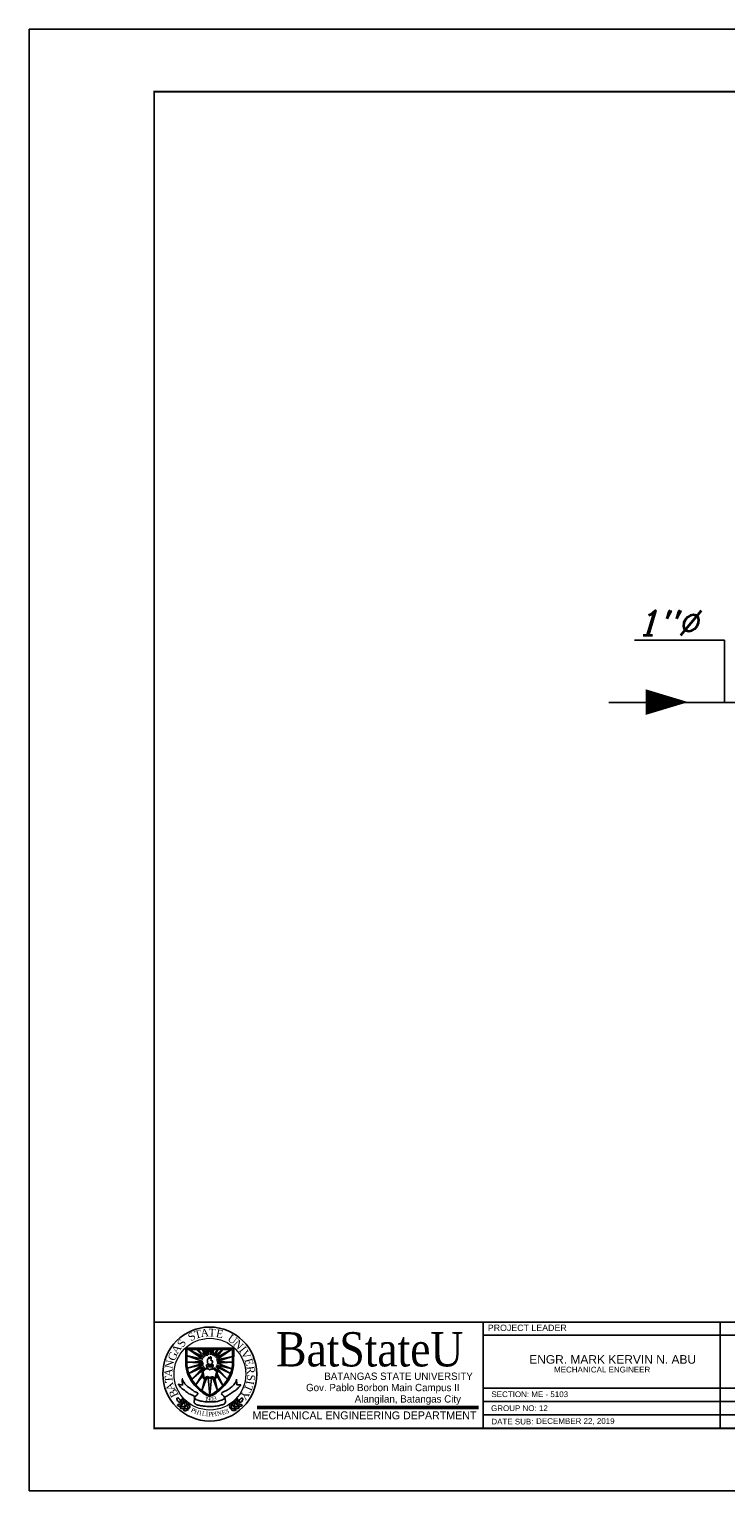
# Model space of a CAD drawing. Header units: millimetres. Extents: x 0 to 531, y -4 to 262.
# Tile 9 of 35: x 219 to 252, y -2 to 68. Entities that reach past the tile are written whole.
import ezdxf
from ezdxf.enums import TextEntityAlignment as Align

# ---------------------------------------------------------------- set-up
doc = ezdxf.new("R2010")
doc.units = ezdxf.units.MM
doc.layers.add('.1', color=1, linetype='Continuous')
doc.layers.add('template', color=7, linetype='Continuous')
doc.styles.add('arial', font='arial.ttf')
doc.styles.add('CGOTHIC', font='GOTHIC.TTF')
doc.styles.add('GARAMOND', font='GARA.TTF')
doc.styles.add('ROMANT', font='romanc.shx')
doc.styles.get("Standard").update_dxf_attribs({"font": 'arial.ttf'})
doc.dimstyles.get("Standard").update_dxf_attribs({"dimtxt": 0.18, "dimasz": 0.18, "dimexe": 0.18, "dimexo": 0.0625, "dimgap": 0.09, "dimtad": 0, "dimtih": 1, "dimtoh": 1, "dimdec": 4, "dimzin": 0, "dimdsep": 46, "dimtxsty": 'Standard', "dimcen": 0.09, "dimadec": 0, "dimazin": 0, "dimtfac": 1, "dimtdec": 4, "dimtofl": 0, "dimtmove": 0, "dimatfit": 3, "dimfxl": 1, "dimtolj": 1, "dimtzin": 0, "dimarcsym": 0})

msp = doc.modelspace()

# ---------------------------------------------------------------- linework, layer by layer
at = {"layer": '.1', "color": 0}
msp.add_line((317.84, 68.45), (218.564, 68.45), dxfattribs=at)
msp.add_line((267.631, 36.022), (246.482, 36.022))
msp.add_lwpolyline([(248.256, 36.041, 1.236, 0, 0), (250.305, 36.041, 1.236, 0, 0)], format="xyseb")
at = {"layer": 'template'}
for p, q in [((218.564, 68.45), (218.564, -1.946)), ((224.581, 6.183), (314.832, 6.183)), ((240.427, 6.184), (240.427, 1.063)), ((240.427, 6.183), (240.427, 1.063)), ((251.837, 6.184), (251.837, 1.063)), ((251.837, 6.183), (251.837, 1.063)), ((240.427, 5.543), (296.998, 5.543)), ((226.107, 4.927), (228.419, 4.923)), ((226.107, 4.06), (226.107, 4.927)), ((226.932, 4.391), (226.134, 4.565)), ((226.134, 4.565), (226.932, 4.288)), ((226.156, 4.864), (228.354, 4.864)), ((226.156, 4.095), (226.156, 4.864)), ((226.932, 4.288), (226.183, 4.256)), ((226.183, 4.256), (226.954, 4.201)), ((226.986, 4.467), (226.248, 4.864)), ((226.248, 4.864), (226.932, 4.391)), ((226.688, 4.864), (226.655, 4.83)), ((226.655, 4.83), (226.986, 4.467)), ((227.046, 4.521), (226.688, 4.864)), ((226.938, 4.864), (226.91, 4.864)), ((226.91, 4.864), (227.046, 4.521)), ((227.127, 4.559), (226.938, 4.864)), ((227.127, 4.864), (227.07, 4.846)), ((227.07, 4.846), (227.127, 4.559)), ((227.209, 4.603), (227.127, 4.864)), ((227.231, 4.864), (227.209, 4.603)), ((227.307, 4.864), (227.231, 4.864)), ((227.404, 4.864), (227.307, 4.608)), ((227.307, 4.608), (227.307, 4.864)), ((227.643, 4.864), (227.404, 4.57)), ((227.404, 4.57), (227.442, 4.864)), ((227.442, 4.864), (227.404, 4.864)), ((227.893, 4.864), (227.486, 4.516)), ((227.486, 4.516), (227.643, 4.864)), ((228.305, 4.864), (227.545, 4.462)), ((227.545, 4.462), (227.893, 4.864)), ((227.583, 4.359), (228.305, 4.864)), ((228.354, 4.527), (227.583, 4.359)), ((227.605, 4.277), (228.354, 4.527)), ((228.354, 4.245), (227.605, 4.277)), ((227.616, 4.201), (228.354, 4.245)), ((228.354, 4.088), (228.354, 4.864)), ((228.403, 4.06), (228.419, 4.923)), ((226.954, 4.201), (226.183, 3.967)), ((226.183, 3.967), (226.959, 4.136)), ((226.959, 4.136), (226.257, 3.705)), ((226.257, 3.705), (226.986, 4.039)), ((226.986, 4.039), (226.39, 3.429)), ((226.39, 3.429), (227.041, 3.974)), ((226.905, 3.67), (226.593, 3.154)), ((226.593, 3.154), (226.916, 3.588)), ((226.871, 3.832), (226.948, 3.476)), ((226.931, 3.824), (226.989, 3.494)), ((227.117, 4.046), (227.117, 3.945)), ((227.396, 4.034), (227.396, 3.933)), ((228.113, 3.417), (227.48, 3.99)), ((227.607, 3.795), (227.525, 3.488)), ((228.251, 3.699), (227.545, 4.039)), ((227.545, 4.039), (228.113, 3.417)), ((227.557, 3.47), (227.652, 3.834)), ((227.583, 4.104), (228.251, 3.699)), ((227.583, 4.104), (228.321, 3.935)), ((227.589, 3.621), (227.892, 3.127)), ((228.321, 3.935), (227.616, 4.201)), ((227.892, 3.127), (227.621, 3.692)), ((225.76, 3.182), (225.944, 3.144)), ((225.944, 3.144), (225.934, 3.419)), ((226.875, 2.891), (227.122, 3.507)), ((227.03, 3.453), (226.875, 2.891)), ((227.187, 3.491), (227.255, 2.653)), ((227.255, 2.653), (227.339, 3.496)), ((227.41, 3.491), (227.628, 2.885)), ((227.628, 2.885), (227.507, 3.458)), ((228.552, 3.422), (228.563, 3.151)), ((228.563, 3.151), (228.744, 3.157)), ((240.427, 2.993), (264.127, 2.993)), ((240.427, 2.35), (275.904, 2.35)), ((240.427, 1.706), (250.761, 1.706)), ((240.427, 1.706), (264.127, 1.706)), ((251.837, 1.706), (262.171, 1.706)), ((218.564, -1.946), (317.84, -1.946))]:
    msp.add_line(p, q, dxfattribs=at)
at = {"layer": 'template', "linetype": 'Continuous', "ltscale": 0.5}
msp.add_line((251.837, 6.183), (251.837, 1.063), dxfattribs=at)
at = {"layer": 'template', "linetype": 'Continuous', "lineweight": 50}
msp.add_line((229.545, 2.071), (240.206, 2.071), dxfattribs=at)
at = {"layer": 'template', "linetype": 'Continuous', "const_width": 0.0853}
msp.add_lwpolyline([(224.581, 1.063), (314.832, 1.063), (314.832, 65.442), (224.581, 65.442)], close=True, dxfattribs=at)
at = {"layer": 'template'}
msp.add_circle((227.259, 3.677), 2.263, dxfattribs=at)
at = {"layer": 'template', "lineweight": 20}
for centre, radius in [((227.259, 3.677), 2.263), ((227.267, 3.671), 1.728)]:
    msp.add_circle(centre, radius, dxfattribs=at)
at = {"layer": 'template', "start_tangent": (-1, 0)}
msp.add_spline([(227.249, 4.136), (227.18, 4.173), (227.144, 4.229), (227.144, 4.292), (227.144, 4.34), (227.158, 4.365), (227.173, 4.413), (227.194, 4.408), (227.202, 4.456), (227.216, 4.492), (227.235, 4.466), (227.273, 4.432), (227.301, 4.432), (227.299, 4.471), (227.286, 4.505), (227.288, 4.517), (227.323, 4.487), (227.323, 4.46), (227.329, 4.433), (227.329, 4.405), (227.318, 4.36), (227.345, 4.319), (227.377, 4.321), (227.397, 4.268), (227.391, 4.224), (227.36, 4.166), (227.33, 4.14), (227.293, 4.133), (227.247, 4.133), (227.25, 4.133)], degree=3, dxfattribs=at)
at = {"layer": 'template'}
for points in [[(226.107, 4.06), (226.178, 3.76), (226.324, 3.424), (226.525, 3.142), (226.927, 2.778), (227.198, 2.621), (227.252, 2.605)], [(226.156, 4.095), (226.227, 3.795), (226.373, 3.458), (226.574, 3.176), (226.976, 2.813), (227.247, 2.656), (227.301, 2.64)], [(226.871, 3.832), (226.87, 3.87), (226.927, 3.878), (226.989, 3.902), (227.064, 3.94), (227.117, 3.945), (227.117, 3.969)], [(226.989, 3.494), (227.044, 3.494), (227.053, 3.517), (227.09, 3.537), (227.154, 3.552), (227.215, 3.523), (227.253, 3.517), (227.302, 3.52), (227.34, 3.537), (227.395, 3.543), (227.43, 3.54), (227.462, 3.517), (227.479, 3.502), (227.525, 3.488)], [(228.354, 4.095), (228.284, 3.795), (228.137, 3.458), (227.936, 3.176), (227.535, 2.813), (227.264, 2.656), (227.209, 2.64)], [(228.403, 4.06), (228.333, 3.76), (228.186, 3.424), (227.985, 3.142), (227.584, 2.778), (227.313, 2.621), (227.258, 2.605)], [(227.651, 3.83), (227.639, 3.873), (227.578, 3.859), (227.543, 3.876), (227.517, 3.908), (227.479, 3.931), (227.447, 3.954), (227.396, 3.954)], [(226.948, 3.476), (226.998, 3.441), (227.05, 3.453), (227.085, 3.49), (227.122, 3.507), (227.174, 3.507), (227.215, 3.499), (227.256, 3.478), (227.322, 3.493), (227.363, 3.504), (227.41, 3.491), (227.507, 3.458), (227.557, 3.47)], [(225.842, 2.313), (225.733, 2.352), (225.683, 2.43), (225.676, 2.506), (225.686, 2.519), (225.752, 2.513), (225.819, 2.453), (225.845, 2.394), (225.853, 2.339), (225.853, 2.311), (225.847, 2.311), (225.832, 2.326), (225.831, 2.326)], [(225.948, 2.202), (225.886, 2.155), (225.798, 2.137), (225.744, 2.139), (225.7, 2.165), (225.699, 2.183), (225.741, 2.21), (225.783, 2.225), (225.834, 2.233), (225.854, 2.239), (225.893, 2.229), (225.944, 2.201), (225.946, 2.194)], [(226.086, 2.083), (226.024, 2.036), (225.936, 2.018), (225.882, 2.02), (225.838, 2.047), (225.837, 2.064), (225.879, 2.091), (225.921, 2.107), (225.973, 2.115), (225.992, 2.12), (226.031, 2.11), (226.083, 2.082), (226.084, 2.076)], [(225.975, 2.238), (226.002, 2.31), (225.996, 2.4), (225.978, 2.452), (225.94, 2.486), (225.923, 2.482), (225.909, 2.434), (225.906, 2.39), (225.913, 2.338), (225.913, 2.317), (225.934, 2.283), (225.975, 2.242), (225.982, 2.242)], [(226.113, 2.12), (226.141, 2.192), (226.134, 2.281), (226.117, 2.333), (226.079, 2.367), (226.061, 2.364), (226.048, 2.316), (226.044, 2.271), (226.051, 2.219), (226.051, 2.199), (226.072, 2.164), (226.113, 2.123), (226.12, 2.123)], [(226.264, 2.012), (226.292, 2.085), (226.285, 2.174), (226.268, 2.226), (226.23, 2.26), (226.213, 2.257), (226.199, 2.208), (226.195, 2.164), (226.202, 2.112), (226.202, 2.091), (226.223, 2.057), (226.264, 2.016), (226.271, 2.016)], [(228.242, 2.029), (228.218, 2.102), (228.228, 2.191), (228.248, 2.242), (228.287, 2.275), (228.304, 2.271), (228.316, 2.222), (228.317, 2.177), (228.308, 2.126), (228.307, 2.105), (228.285, 2.072), (228.242, 2.032), (228.235, 2.033)], [(228.398, 2.13), (228.373, 2.203), (228.384, 2.292), (228.403, 2.343), (228.442, 2.376), (228.459, 2.372), (228.471, 2.323), (228.473, 2.278), (228.464, 2.227), (228.463, 2.206), (228.441, 2.173), (228.398, 2.133), (228.391, 2.133)], [(228.423, 2.092), (228.483, 2.043), (228.57, 2.021), (228.624, 2.021), (228.669, 2.045), (228.671, 2.063), (228.63, 2.091), (228.589, 2.109), (228.538, 2.119), (228.518, 2.126), (228.479, 2.117), (228.427, 2.091), (228.424, 2.085)], [(228.541, 2.242), (228.516, 2.316), (228.527, 2.405), (228.546, 2.456), (228.585, 2.489), (228.603, 2.484), (228.614, 2.436), (228.616, 2.391), (228.607, 2.34), (228.606, 2.319), (228.584, 2.285), (228.541, 2.246), (228.534, 2.246)], [(228.566, 2.205), (228.626, 2.156), (228.713, 2.134), (228.767, 2.133), (228.812, 2.158), (228.814, 2.176), (228.773, 2.204), (228.732, 2.222), (228.681, 2.232), (228.661, 2.238), (228.622, 2.23), (228.57, 2.204), (228.567, 2.197)], [(228.677, 2.312), (228.787, 2.346), (228.841, 2.422), (228.85, 2.498), (228.841, 2.511), (228.774, 2.508), (228.705, 2.45), (228.677, 2.393), (228.666, 2.338), (228.665, 2.31), (228.672, 2.31), (228.687, 2.324), (228.689, 2.324)], [(226.237, 1.976), (226.175, 1.929), (226.088, 1.911), (226.033, 1.913), (225.99, 1.939), (225.988, 1.957), (226.03, 1.984), (226.072, 2), (226.124, 2.007), (226.144, 2.013), (226.182, 2.003), (226.234, 1.975), (226.236, 1.968)], [(228.268, 1.991), (228.327, 1.942), (228.414, 1.92), (228.469, 1.92), (228.514, 1.945), (228.516, 1.962), (228.475, 1.991), (228.433, 2.008), (228.382, 2.018), (228.363, 2.025), (228.323, 2.016), (228.271, 1.99), (228.269, 1.984)]]:
    msp.add_spline(points, degree=3, dxfattribs=at)
for points, end_tangent in [([(226.931, 3.824), (227.006, 3.865), (227.058, 3.911), (227.111, 3.925), (227.163, 3.931), (227.215, 3.911), (227.235, 3.885), (227.256, 3.87), (227.285, 3.896), (227.351, 3.911), (227.415, 3.923), (227.485, 3.891), (227.531, 3.844), (227.589, 3.824), (227.607, 3.833), (227.607, 3.795)], (0, -1)), ([(227.103, 4.116), (227.191, 4.111), (227.282, 4.107), (227.343, 4.109), (227.398, 4.115), (227.428, 4.112), (227.429, 4.083), (227.429, 4.059), (227.418, 4.038), (227.393, 4.034), (227.342, 4.029), (227.255, 4.029), (227.15, 4.027), (227.124, 4.043), (227.094, 4.062), (227.102, 4.117), (227.102, 4.123)], (-1, 0))]:
    msp.add_spline(points, degree=3, dxfattribs=dict(at, end_tangent=end_tangent))
for points, knots in [([(228.744, 3.157), (228.748, 3.157), (228.772, 3.153), (228.635, 3.023), (228.55, 2.913), (228.378, 2.817), (228.219, 2.71), (228.103, 2.616), (227.977, 2.575), (228.003, 2.445), (228.034, 2.341), (227.96, 2.214), (227.809, 2.185), (227.611, 2.134), (227.368, 2.115), (227.13, 2.109), (226.919, 2.142), (226.733, 2.162), (226.598, 2.21), (226.525, 2.265), (226.499, 2.314), (226.521, 2.403), (226.539, 2.49), (226.509, 2.642), (226.294, 2.686), (226.13, 2.825), (225.977, 2.943), (225.847, 3.032), (225.802, 3.12), (225.731, 3.187), (225.759, 3.184), (225.788, 3.176)], [1.525096, 1.525096, 1.525096, 1.525096, 1.532073, 1.584612, 1.633558, 1.698069, 1.768711, 1.823631, 1.856154, 1.874433, 1.942755, 1.959564, 2.013837, 2.081716, 2.168665, 2.253261, 2.318126, 2.380396, 2.439479, 2.4572, 2.470092, 2.492272, 2.543518, 2.560297, 2.639259, 2.721631, 2.780104, 2.832648, 2.871086, 2.885372, 2.911145, 2.911145, 2.911145, 2.911145]), ([(225.95, 3.448), (225.899, 3.448), (226.022, 3.285), (226.08, 3.172), (226.236, 3.033), (226.411, 2.931), (226.524, 2.816), (226.708, 2.786), (226.664, 2.694), (226.617, 2.644), (226.553, 2.605), (226.504, 2.507), (226.659, 2.419), (226.835, 2.369), (227.054, 2.331), (227.233, 2.333), (227.444, 2.329), (227.679, 2.358), (227.873, 2.437), (227.98, 2.5), (227.98, 2.568), (227.923, 2.61), (227.886, 2.661), (227.82, 2.695), (227.84, 2.763), (227.901, 2.836), (228.039, 2.858), (228.182, 2.96), (228.318, 3.053), (228.42, 3.157), (228.483, 3.25), (228.539, 3.32), (228.552, 3.41), (228.552, 3.422)], [0, 0, 0, 0, 0.050157, 0.09733, 0.169415, 0.238469, 0.297382, 0.34519, 0.361609, 0.384753, 0.415402, 0.43521, 0.480082, 0.549086, 0.637593, 0.692397, 0.728181, 0.847546, 0.920378, 0.94488, 0.959291, 0.979722, 1.010309, 1.023969, 1.046254, 1.066064, 1.119081, 1.173808, 1.241086, 1.282544, 1.318293, 1.350594, 1.379885, 1.379885, 1.379885, 1.379885]), ([(225.934, 3.442), (225.938, 3.447), (225.947, 3.451), (225.959, 3.451), (225.961, 3.451)], [3.04846765, 3.04846765, 3.04846765, 3.04846765, 3.05886904, 3.06079098, 3.06079098, 3.06079098, 3.06079098]), ([(227.228, 2.985), (227.24, 2.983), (227.261, 2.98), (227.277, 2.982), (227.288, 2.985)], [0, 0, 0, 0, 0.01145534, 0.02007474, 0.02007474, 0.02007474, 0.02007474]), ([(227.228, 2.965), (227.24, 2.963), (227.261, 2.959), (227.277, 2.961), (227.288, 2.964)], [0, 0, 0, 0, 0.01145534, 0.02007474, 0.02007474, 0.02007474, 0.02007474]), ([(227.234, 2.916), (227.244, 2.918), (227.261, 2.92), (227.274, 2.919), (227.281, 2.917)], [0.00178548, 0.00178548, 0.00178548, 0.00178548, 0.01145534, 0.01823656, 0.01823656, 0.01823656, 0.01823656]), ([(227.235, 2.896), (227.245, 2.897), (227.261, 2.899), (227.273, 2.899), (227.279, 2.897)], [0.00231179, 0.00231179, 0.00231179, 0.00231179, 0.01145534, 0.0176246, 0.0176246, 0.0176246, 0.0176246])]:
    msp.add_open_spline(points, degree=3, knots=knots, dxfattribs=at)

# ---------------------------------------------------------------- texts
at = {"style": 'ROMANT', "oblique": 16}
msp.add_text('1"%%C', height=1.192, dxfattribs=at).set_placement((247.82, 39.257))
at = {"layer": 'template', "width": 1}
for s, height, style, p in [('BatStateU', 1.6503, 'GARAMOND', (234.965, 4.044)), ('BATANGAS STATE UNIVERSITY', 0.35128, 'CGOTHIC', (236.351, 3.397)), ('Gov. Pablo Borbon Main Campus II', 0.35128, 'CGOTHIC', (235.592, 2.852)), ('Alangilan, Batangas City', 0.35128, 'CGOTHIC', (236.8, 2.303))]:
    msp.add_text(s, height=height, dxfattribs=dict(at, style=style)).set_placement(p, align=Align.CENTER)
at = {"layer": 'template', "style": 'arial'}
for s, height, p in [('PROJECT LEADER', 0.30409, (240.651, 5.751)), ('ENGR. MARK KERVIN N. ABU', 0.41257, (242.645, 4.174)), ('MECHANICAL ENGINEER', 0.27505, (243.842, 3.753)), ('SECTION: ME - 5103', 0.27505, (240.825, 2.566)), ('GROUP NO: 12', 0.27505, (240.807, 1.893)), ('DATE SUB:', 0.275, (240.822, 1.249)), ('DECEMBER 22, 2019', 0.27505, (242.979, 1.276))]:
    msp.add_text(s, height=height, dxfattribs=at).set_placement(p)
at = {"layer": 'template', "attachment_point": 1}
for s, insert, char_height, width, rotation in [('{\\fTimes New Roman|b0|i0|c0|p18;S}', (226.154, 5.557), 0.37713, 29.67394, 33.23179), ('{\\fTimes New Roman|b0|i0|c0|p18;T}', (226.47, 5.734), 0.37713, 29.67394, 14.44799), ('{\\fTimes New Roman|b0|i0|c0|p18;A}', (226.793, 5.831), 0.37713, 29.67394, 5.71852), ('{\\fTimes New Roman|b0|i0|c0|p18;T}', (227.209, 5.865), 0.37713, 0.3193, 356.81503), ('{\\fTimes New Roman|b0|i0|c0|p18;E}', (227.606, 5.837), 0.37713, 29.67394, 348.69045), ('{\\fTimes New Roman|b0|i0|c0|p18;A}', (225.38, 4.815), 0.37713, 29.67394, 56.11039), ('{\\fTimes New Roman|b0|i0|c0|p18;S}', (225.655, 5.142), 0.37713, 29.67394, 56.11039), ('{\\fTimes New Roman|b0|i0|c0|p18;U}', (228.298, 5.628), 0.37713, 29.67394, 323.50126), ('{\\fTimes New Roman|b0|i0|c0|p18;N}', (228.634, 5.371), 0.37713, 29.67394, 314.13564), ('{\\fTimes New Roman|b0|i0|c0|p18;I}', (228.935, 5.057), 0.37713, 29.67394, 308.6454), ('{\\fTimes New Roman|b0|i0|c0|p18;N}', (225.092, 3.99), 0.37713, 29.67394, 77.56161), ('{\\fTimes New Roman|b0|i0|c0|p18;G}', (225.216, 4.428), 0.37713, 29.67394, 65.93474), ('{\\fTimes New Roman|b0|i0|c0|p18;V}', (229.066, 4.888), 0.37713, 29.67394, 298.20017), ('{\\fTimes New Roman|b0|i0|c0|p18;E}', (229.291, 4.476), 0.37713, 29.67394, 285.47868), ('{\\fTimes New Roman|b0|i0|c0|p18;A}', (225.061, 3.556), 0.37713, 29.67394, 85.53705), ('{\\fTimes New Roman|b0|i0|c0|p18;T}', (225.112, 3.235), 0.37713, 29.67394, 94.26652), ('{\\fTimes New Roman|b0|i0|c0|p18;R}', (229.399, 4.084), 0.37713, 29.67394, 276.19955), ('{\\fTimes New Roman|b0|i0|c0|p18;S}', (229.446, 3.642), 0.37713, 29.67394, 266.05857), ('{\\fTimes New Roman|b0|i0|c0|p18;A}', (225.246, 2.802), 0.37713, 29.67394, 110.36673), ('{\\fTimes New Roman|b0|i0|c0|p18;B}', (225.428, 2.496), 0.37713, 29.67394, 115.18408), ('{\\fTimes New Roman|b0|i0|c0|p18;Y}', (229.207, 2.721), 0.37713, 29.67394, 237.49398), ('{\\fTimes New Roman|b0|i0|c0|p18;T}', (229.357, 3.072), 0.37713, 29.67394, 245.97799), ('{\\fTimes New Roman|b0|i0|c0|p18;I}', (229.404, 3.317), 0.37713, 29.67394, 259.8108), ('{\\fTimes New Roman|b0|i0|c0|p18;1}', (227.045, 2.601), 0.21119, 29.67394, 350.69674), ('{\\fTimes New Roman|b0|i0|c0|p18;9}', (227.126, 2.579), 0.21119, 29.67394, 359.89652), ('{\\fTimes New Roman|b0|i0|c0|p18;0}', (227.283, 2.575), 0.21119, 29.67394, 359.89652), ('{\\fTimes New Roman|b0|i0|c0|p18;3}', (227.397, 2.577), 0.21119, 29.67394, 14.57269), ('{\\fTimes New Roman|b0|i0|c0|p18;P}', (226.423, 2.057), 0.21119, 29.67394, 333.24497), ('{\\fTimes New Roman|b0|i0|c0|p18;P}', (226.429, 2.057), 0.21119, 29.67394, 333.24497), ('{\\fTimes New Roman|b0|i0|c0|p18;H}', (226.555, 1.983), 0.21119, 29.67394, 342.36893), ('{\\fTimes New Roman|b0|i0|c0|p18;I}', (226.77, 1.913), 0.21119, 29.67394, 350.74463), ('{\\fTimes New Roman|b0|i0|c0|p18;L}', (226.901, 1.893), 0.21119, 29.67394, 350.69674), ('{\\fTimes New Roman|b0|i0|c0|p18;I}', (227.077, 1.86), 0.21119, 29.67394, 357.83253), ('{\\fTimes New Roman|b0|i0|c0|p18;P}', (227.183, 1.851), 0.21119, 29.67394, 359.89652), ('{\\fTimes New Roman|b0|i0|c0|p18;P}', (227.316, 1.844), 0.21119, 29.67394, 7.51618), ('{\\fTimes New Roman|b0|i0|c0|p18;I}', (227.477, 1.851), 0.21119, 29.67394, 9.03911), ('{\\fTimes New Roman|b0|i0|c0|p18;N}', (227.586, 1.861), 0.21119, 29.67394, 12.92447), ('{\\fTimes New Roman|b0|i0|c0|p18;E}', (227.809, 1.917), 0.21119, 29.67394, 14.57269), ('{\\fTimes New Roman|b0|i0|c0|p18;S}', (227.988, 1.969), 0.21119, 29.67394, 14.57269)]:
    msp.add_mtext(s, dxfattribs=dict(at, insert=insert, char_height=char_height, width=width, rotation=rotation))
at = {"layer": 'template', "linetype": 'Continuous', "lineweight": 0, "insert": (229.32, 1.878), "char_height": 0.38403, "width": 12.18966, "attachment_point": 1}
msp.add_mtext('{\\fCentury Gothic|b0|i0|c0|p34;\\C7;MECHANICAL ENGINEERING DEPARTMENT}', dxfattribs=at)

# ---------------------------------------------------------------- leaders
msp.add_leader([(252.055, 36.011), (252.05, 39.027), (247.713, 39.028)], dimstyle='Standard', override={"dimgap": 0.09, "dimtad": 0, "dimarcsym": 1})

doc.saveas('drawing.dxf')
